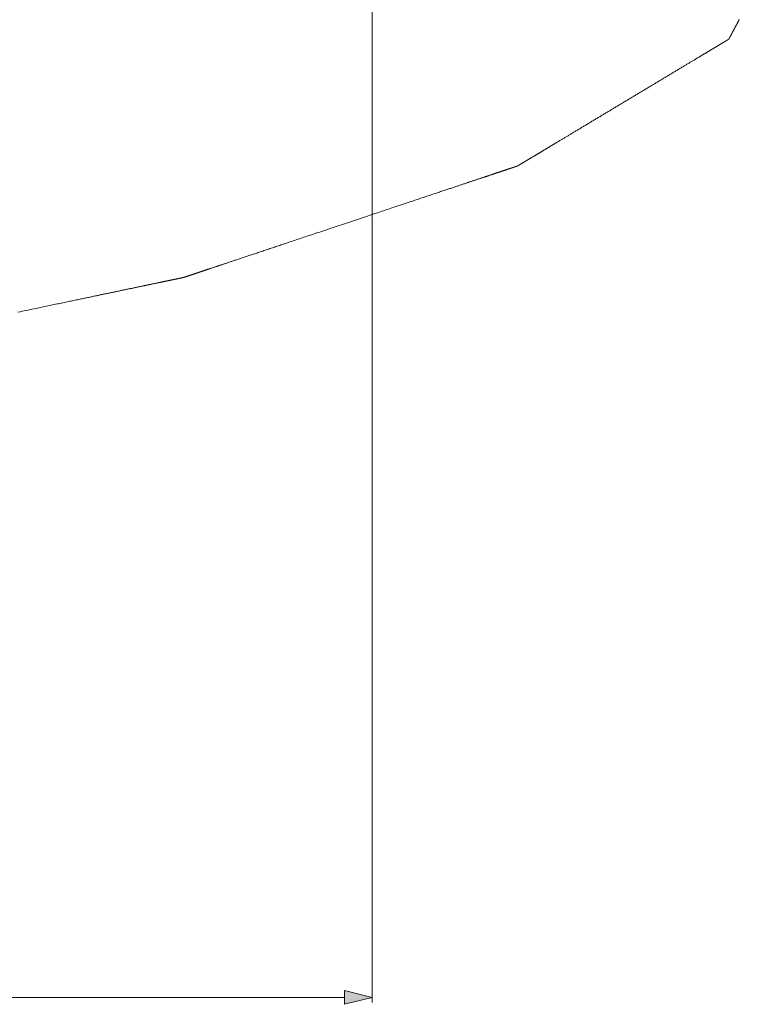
# Model space of a CAD drawing. Header units: inches. Extents: x 0 to 841, y 0 to 594.
# Tile 67 of 129: x 494 to 520, y 200 to 235. Entities that reach past the tile are written whole.
import ezdxf

# ---------------------------------------------------------------- set-up
doc = ezdxf.new("R2010")
doc.units = ezdxf.units.IN
doc.header["$LTSCALE"] = 46.255
doc.header["$MEASUREMENT"] = 0
doc.layers.get('0').update_dxf_attribs({"lineweight": 0})
doc.styles.get("Standard").update_dxf_attribs({"font": 'trium.ttf.shx'})
doc.dimstyles.new('DIMSTYLE_1', dxfattribs={"dimtxt": 2.2, "dimasz": 1, "dimexe": 0.18, "dimexo": 0.0625, "dimgap": 0.09, "dimtad": 1, "dimzin": 0, "dimdsep": 46, "dimtxsty": 'Standard', "dimblk": '_ARROW_FILLED', "dimcen": 0.09, "dimadec": 0, "dimazin": 0, "dimtp": 0.01, "dimtfac": 1, "dimtdec": 4, "dimtix": 1, "dimtmove": 0, "dimatfit": 3, "dimfxl": 1, "dimtolj": 1, "dimtzin": 0, "dimarcsym": 0})

# ---------------------------------------------------------------- blocks, each defined once
blk = doc.blocks.new('_ARROW_FILLED')
at = {"linetype": 'ByBlock'}
blk.add_hatch(color=0, dxfattribs=at).paths.add_polyline_path([(0, 0), (-1, 0.25), (-1, -0.25)], flags=0)
at = {"color": 0, "linetype": 'ByBlock'}
blk.add_lwpolyline([(0, 0), (-1, 0.25), (-1, -0.25), (-1, -0.25)], close=True, dxfattribs=at)

msp = doc.modelspace()

# ---------------------------------------------------------------- linework, layer by layer
at = {"color": 2, "linetype": 'Continuous'}
msp.add_lwpolyline([(494.1795, 224.4587), (494.2562, 224.4748), (494.3315, 224.4906), (494.4055, 224.5061), (494.4782, 224.5213), (494.5496, 224.5363), (494.6196, 224.551), (494.6883, 224.5654), (494.7558, 224.5795), (494.822, 224.5934), (494.887, 224.6071), (494.9509, 224.6205), (495.0137, 224.6336), (495.0754, 224.6466), (495.1361, 224.6593), (495.1959, 224.6718), (495.2547, 224.6842), (495.3126, 224.6963), (495.3697, 224.7083), (495.426, 224.7201), (495.4816, 224.7318), (495.5364, 224.7433), (495.5906, 224.7546), (495.6441, 224.7659), (495.697, 224.777), (495.7492, 224.7879), (495.8007, 224.7987), (495.8516, 224.8094), (495.9018, 224.8199), (495.9514, 224.8303), (496.0003, 224.8406), (496.0485, 224.8507), (496.0961, 224.8607), (496.143, 224.8705), (496.1892, 224.8802), (496.2348, 224.8898), (496.2798, 224.8992), (496.324, 224.9085), (496.3677, 224.9176), (496.4106, 224.9266), (496.4529, 224.9355), (496.4945, 224.9442), (496.5355, 224.9528), (496.5758, 224.9613), (496.6154, 224.9696), (496.6544, 224.9778), (496.6927, 224.9858), (496.7304, 224.9937), (496.7674, 225.0015), (496.8038, 225.0091), (496.8394, 225.0166), (496.8745, 225.0239), (496.9088, 225.0311), (496.9426, 225.0382), (496.9758, 225.0452), (497.0084, 225.052), (497.0406, 225.0588), (497.0723, 225.0654), (497.1036, 225.072), (497.1346, 225.0785), (497.1653, 225.0849), (497.1957, 225.0913), (497.2258, 225.0976), (497.2559, 225.1039), (497.2857, 225.1102), (497.3155, 225.1164), (497.3453, 225.1227), (497.375, 225.1289), (497.4047, 225.1351), (497.4345, 225.1414), (497.4642, 225.1476), (497.4939, 225.1539), (497.5237, 225.1601), (497.5534, 225.1663), (497.5831, 225.1726), (497.6129, 225.1788), (497.6426, 225.185), (497.6723, 225.1913), (497.7021, 225.1975), (497.7318, 225.2037), (497.7615, 225.21), (497.7913, 225.2162), (497.821, 225.2225), (497.8507, 225.2287), (497.8804, 225.2349), (497.91, 225.2411), (497.9395, 225.2473), (497.9689, 225.2535), (497.9981, 225.2596), (498.0273, 225.2657), (498.0562, 225.2718), (498.0849, 225.2778), (498.1135, 225.2838), (498.1417, 225.2897), (498.1697, 225.2956), (498.1975, 225.3014), (498.2249, 225.3072), (498.252, 225.3129), (498.2787, 225.3185), (498.3052, 225.324), (498.3313, 225.3295), (498.357, 225.3349), (498.3825, 225.3402), (498.4076, 225.3455), (498.4324, 225.3507), (498.4568, 225.3558), (498.4809, 225.3609), (498.5047, 225.3659), (498.5282, 225.3708), (498.5513, 225.3756), (498.5741, 225.3804), (498.5966, 225.3851), (498.6187, 225.3898), (498.6405, 225.3943), (498.662, 225.3989), (498.6831, 225.4033), (498.7039, 225.4077), (498.7244, 225.4119), (498.7446, 225.4162), (498.7644, 225.4203), (498.7839, 225.4244), (498.8031, 225.4284), (498.8219, 225.4324), (498.8404, 225.4363), (498.8586, 225.4401), (498.8764, 225.4438), (498.8939, 225.4475), (498.9111, 225.4511), (498.928, 225.4546), (498.9446, 225.4581), (498.9609, 225.4615), (498.977, 225.4649), (498.9928, 225.4682), (499.0085, 225.4715), (499.024, 225.4748), (499.0393, 225.478), (499.0545, 225.4812), (499.0696, 225.4843), (499.0846, 225.4875), (499.0995, 225.4906), (499.1144, 225.4938), (499.1293, 225.4969), (499.1442, 225.5), (499.159, 225.5031), (499.1739, 225.5062), (499.1887, 225.5093), (499.2034, 225.5124), (499.2181, 225.5155), (499.2327, 225.5186), (499.2473, 225.5216), (499.2618, 225.5247), (499.2761, 225.5277), (499.2904, 225.5307), (499.3045, 225.5336), (499.3185, 225.5366), (499.3324, 225.5395), (499.3461, 225.5423), (499.3597, 225.5452), (499.373, 225.548), (499.3863, 225.5508), (499.3993, 225.5535), (499.4122, 225.5562), (499.4249, 225.5589), (499.4375, 225.5615), (499.4499, 225.5641), (499.4621, 225.5667), (499.4741, 225.5692), (499.486, 225.5717), (499.4978, 225.5742), (499.5093, 225.5766), (499.5207, 225.579), (499.532, 225.5813), (499.543, 225.5836), (499.5539, 225.5859), (499.5647, 225.5882), (499.5752, 225.5904), (499.5856, 225.5926), (499.5959, 225.5947), (499.606, 225.5968), (499.6159, 225.5989), (499.6256, 225.601), (499.6352, 225.603), (499.6446, 225.605), (499.6539, 225.6069), (499.663, 225.6088), (499.6719, 225.6107), (499.6806, 225.6125), (499.6892, 225.6143), (499.6977, 225.6161), (499.7059, 225.6178), (499.7141, 225.6195), (499.722, 225.6212), (499.7299, 225.6228), (499.7376, 225.6245), (499.7452, 225.6261), (499.7527, 225.6276), (499.76, 225.6292), (499.7673, 225.6307), (499.7744, 225.6322), (499.7814, 225.6337), (499.7884, 225.6351), (499.7952, 225.6365), (499.802, 225.638), (499.8087, 225.6394), (499.8153, 225.6408), (499.8218, 225.6421), (499.8283, 225.6435), (499.8346, 225.6448), (499.8409, 225.6461), (499.8471, 225.6474), (499.8532, 225.6487), (499.8592, 225.65), (499.8652, 225.6512), (499.8711, 225.6524), (499.8768, 225.6537), (499.8825, 225.6549), (499.8882, 225.656), (499.8937, 225.6572), (499.8991, 225.6583), (499.9045, 225.6595), (499.9098, 225.6606), (499.9149, 225.6617), (499.92, 225.6627), (499.925, 225.6638), (499.9299, 225.6648), (499.9346, 225.6658), (499.9393, 225.6668), (499.9439, 225.6677), (499.9483, 225.6687), (499.9526, 225.6696), (499.9568, 225.6704), (499.9609, 225.6713), (499.9649, 225.6721), (499.9687, 225.6729), (499.9725, 225.6737), (499.9761, 225.6745), (499.9796, 225.6752), (499.9831, 225.6759), (499.9864, 225.6766), (499.9897, 225.6773), (499.9928, 225.678), (499.9959, 225.6786), (499.999, 225.6793), (500.0019, 225.6799), (500.0048, 225.6805), (500.0077, 225.6811), (500.0105, 225.6817), (500.0133, 225.6823), (500.016, 225.6828), (500.0187, 225.6834), (500.0213, 225.684), (500.0239, 225.6845), (500.0265, 225.685), (500.029, 225.6856), (500.0315, 225.6861), (500.0339, 225.6866), (500.0363, 225.6871), (500.0387, 225.6876), (500.041, 225.6881), (500.0432, 225.6886), (500.0455, 225.689), (500.0477, 225.6895), (500.0498, 225.6899), (500.0519, 225.6904), (500.054, 225.6908), (500.056, 225.6912), (500.058, 225.6917), (500.06, 225.6921), (500.062, 225.6925), (500.0639, 225.6929), (500.0658, 225.6933), (500.0677, 225.6937), (500.0696, 225.6941), (500.0715, 225.6945), (500.0734, 225.6949), (500.0752, 225.6953), (500.0771, 225.6957), (500.0789, 225.6961), (500.0808, 225.6964), (500.0827, 225.6968), (500.0845, 225.6972), (500.0863, 225.6976), (500.0882, 225.698), (500.09, 225.6984), (500.0918, 225.6987), (500.0936, 225.6991), (500.0953, 225.6995), (500.0971, 225.6999), (500.0988, 225.7002), (500.1005, 225.7006), (500.1022, 225.7009), (500.1038, 225.7013), (500.1054, 225.7016), (500.107, 225.7019), (500.1085, 225.7023), (500.1101, 225.7026), (500.1115, 225.7029), (500.113, 225.7032), (500.1144, 225.7035), (500.1158, 225.7038), (500.1172, 225.7041), (500.1185, 225.7043), (500.1198, 225.7046), (500.1211, 225.7049), (500.1223, 225.7051), (500.1235, 225.7054), (500.1247, 225.7056), (500.1259, 225.7059), (500.127, 225.7061), (500.1281, 225.7063), (500.1291, 225.7066), (500.1301, 225.7068), (500.1311, 225.707), (500.1321, 225.7072), (500.133, 225.7074), (500.134, 225.7076), (500.1348, 225.7078), (500.1357, 225.708), (500.1365, 225.7081), (500.1373, 225.7083), (500.1381, 225.7085), (500.1389, 225.7086), (500.1396, 225.7088), (500.1403, 225.7089), (500.141, 225.709), (500.1417, 225.7092), (500.1423, 225.7093), (500.143, 225.7094), (500.1436, 225.7096), (500.1442, 225.7097), (500.1448, 225.7098), (500.1454, 225.71), (500.146, 225.7101), (500.1466, 225.7102), (500.1472, 225.7104), (500.1477, 225.7105), (500.1483, 225.7107), (500.1489, 225.7108), (500.1495, 225.711), (500.1501, 225.7112), (500.1507, 225.7114), (500.1513, 225.7116), (500.1519, 225.7117), (500.1525, 225.7119), (500.1532, 225.7122), (500.1538, 225.7124), (500.1544, 225.7126), (500.155, 225.7128), (500.1557, 225.713), (500.1563, 225.7132), (500.157, 225.7134), (500.1576, 225.7137), (500.1583, 225.7139), (500.159, 225.7141), (500.1596, 225.7143), (500.1603, 225.7146), (500.161, 225.7148), (500.1618, 225.715), (500.1625, 225.7153), (500.1633, 225.7156), (500.1641, 225.7158), (500.1649, 225.7161), (500.1657, 225.7164), (500.1666, 225.7167), (500.1676, 225.717), (500.1685, 225.7173), (500.1695, 225.7176), (500.1706, 225.718), (500.1717, 225.7184), (500.1729, 225.7187), (500.174, 225.7191), (500.1753, 225.7196), (500.1766, 225.72), (500.1779, 225.7204), (500.1793, 225.7209), (500.1807, 225.7214), (500.1821, 225.7218), (500.1836, 225.7224), (500.1852, 225.7229), (500.1868, 225.7234), (500.1884, 225.724), (500.1901, 225.7245), (500.1919, 225.7251), (500.1937, 225.7257), (500.1955, 225.7263), (500.1974, 225.7269), (500.1993, 225.7276), (500.2012, 225.7282), (500.2032, 225.7289), (500.2053, 225.7296), (500.2074, 225.7303), (500.2096, 225.731), (500.2117, 225.7317), (500.214, 225.7325), (500.2163, 225.7332), (500.2186, 225.734), (500.221, 225.7348), (500.2234, 225.7356), (500.2259, 225.7365), (500.2284, 225.7373), (500.231, 225.7381), (500.2336, 225.739), (500.2362, 225.7399), (500.2389, 225.7408), (500.2417, 225.7417), (500.2445, 225.7427), (500.2474, 225.7437), (500.2504, 225.7446), (500.2533, 225.7456), (500.2564, 225.7467), (500.2595, 225.7477), (500.2627, 225.7487), (500.2659, 225.7498), (500.2692, 225.7509), (500.2725, 225.752), (500.276, 225.7532), (500.2794, 225.7543), (500.283, 225.7555), (500.2866, 225.7567), (500.2902, 225.7579), (500.2939, 225.7592), (500.2977, 225.7604), (500.3015, 225.7617), (500.3054, 225.763), (500.3094, 225.7644), (500.3134, 225.7657), (500.3175, 225.7671), (500.3217, 225.7684), (500.3259, 225.7699), (500.3301, 225.7713), (500.3344, 225.7727), (500.3388, 225.7742), (500.3433, 225.7757), (500.3478, 225.7772), (500.3524, 225.7787), (500.357, 225.7803), (500.3617, 225.7818), (500.3664, 225.7834), (500.3712, 225.785), (500.3761, 225.7866), (500.3811, 225.7883), (500.386, 225.79), (500.3911, 225.7916), (500.3962, 225.7934), (500.4014, 225.7951), (500.4067, 225.7969), (500.412, 225.7986), (500.4174, 225.8004), (500.423, 225.8023), (500.4286, 225.8042), (500.4342, 225.8061), (500.44, 225.808), (500.4459, 225.81), (500.4519, 225.812), (500.458, 225.814), (500.4642, 225.8161), (500.4706, 225.8182), (500.477, 225.8204), (500.4836, 225.8226), (500.4903, 225.8248), (500.4971, 225.8271), (500.5041, 225.8294), (500.5112, 225.8318), (500.5183, 225.8342), (500.5257, 225.8366), (500.5331, 225.8391), (500.5406, 225.8416), (500.5483, 225.8442), (500.5561, 225.8468), (500.564, 225.8494), (500.5721, 225.8521), (500.5802, 225.8548), (500.5885, 225.8576), (500.5969, 225.8604), (500.6055, 225.8633), (500.6141, 225.8661), (500.6229, 225.8691), (500.6318, 225.872), (500.6408, 225.8751), (500.6499, 225.8781), (500.6592, 225.8812), (500.6686, 225.8843), (500.6781, 225.8875), (500.6877, 225.8907), (500.6975, 225.894), (500.7073, 225.8973), (500.7173, 225.9006), (500.7274, 225.904), (500.7377, 225.9074), (500.7481, 225.9109), (500.7586, 225.9144), (500.7693, 225.918), (500.7801, 225.9216), (500.7911, 225.9253), (500.8023, 225.929), (500.8137, 225.9328), (500.8253, 225.9367), (500.8371, 225.9406), (500.8491, 225.9446), (500.8613, 225.9487), (500.8737, 225.9529), (500.8864, 225.9571), (500.8993, 225.9614), (500.9125, 225.9658), (500.9259, 225.9703), (500.9395, 225.9748), (500.9534, 225.9795), (500.9675, 225.9842), (500.9819, 225.989), (500.9965, 225.9939), (501.0114, 225.9989), (501.0265, 226.0039), (501.0419, 226.009), (501.0575, 226.0142), (501.0733, 226.0195), (501.0894, 226.0249), (501.1057, 226.0304), (501.1223, 226.0359), (501.1391, 226.0415), (501.1562, 226.0472), (501.1735, 226.053), (501.191, 226.0589), (501.2088, 226.0648), (501.2268, 226.0708), (501.2451, 226.0769), (501.2636, 226.0831), (501.2824, 226.0894), (501.3014, 226.0957), (501.3207, 226.1022), (501.3402, 226.1087), (501.3599, 226.1153), (501.3799, 226.1219), (501.4001, 226.1287), (501.4206, 226.1355), (501.4414, 226.1425), (501.4624, 226.1495), (501.4838, 226.1567), (501.5055, 226.1639), (501.5275, 226.1713), (501.5499, 226.1787), (501.5727, 226.1863), (501.5958, 226.1941), (501.6194, 226.2019), (501.6434, 226.21), (501.6678, 226.2181), (501.6927, 226.2264), (501.718, 226.2349), (501.7438, 226.2435), (501.7702, 226.2523), (501.797, 226.2613), (501.8243, 226.2704), (501.8521, 226.2797), (501.8803, 226.2891), (501.9091, 226.2987), (501.9383, 226.3085), (501.9681, 226.3184), (501.9983, 226.3285), (502.029, 226.3388), (502.0602, 226.3492), (502.0919, 226.3598), (502.124, 226.3705), (502.1567, 226.3814), (502.1898, 226.3925), (502.2234, 226.4037), (502.2576, 226.4151), (502.2922, 226.4267), (502.3273, 226.4384), (502.3628, 226.4503), (502.3989, 226.4623), (502.4355, 226.4745), (502.4725, 226.4869), (502.51, 226.4995), (502.5481, 226.5122), (502.5866, 226.525), (502.6256, 226.538), (502.665, 226.5512), (502.705, 226.5646), (502.7454, 226.5781), (502.7864, 226.5918), (502.8277, 226.6056), (502.8694, 226.6195), (502.9115, 226.6336), (502.9539, 226.6477), (502.9966, 226.662), (503.0395, 226.6763), (503.0827, 226.6907), (503.1261, 226.7052), (503.1696, 226.7198), (503.2133, 226.7344), (503.257, 226.749), (503.3008, 226.7636), (503.3447, 226.7783), (503.3886, 226.7929), (503.4325, 226.8076), (503.4766, 226.8223), (503.5209, 226.8371), (503.5654, 226.852), (503.6102, 226.867), (503.6555, 226.8821), (503.7012, 226.8973), (503.7474, 226.9128), (503.7942, 226.9284), (503.8417, 226.9443), (503.8898, 226.9604), (503.9388, 226.9767), (503.9886, 226.9933), (504.0393, 227.0103), (504.0909, 227.0275), (504.1436, 227.0451), (504.1972, 227.063), (504.2518, 227.0813), (504.3073, 227.0998), (504.3639, 227.1187), (504.4214, 227.1379), (504.4799, 227.1575), (504.5393, 227.1773), (504.5998, 227.1975), (504.6612, 227.218), (504.7236, 227.2389), (504.7869, 227.26), (504.8513, 227.2815), (504.9166, 227.3033), (504.9828, 227.3255), (505.05, 227.3479), (505.1181, 227.3706), (505.1869, 227.3936), (505.2564, 227.4169), (505.3266, 227.4403), (505.3973, 227.4639), (505.4686, 227.4877), (505.5403, 227.5117), (505.6125, 227.5358), (505.6849, 227.56), (505.7576, 227.5843), (505.8305, 227.6086), (505.9036, 227.633), (505.9767, 227.6575), (506.0498, 227.6819), (506.1228, 227.7063), (506.1957, 227.7306), (506.2684, 227.7549), (506.3409, 227.7791), (506.413, 227.8032), (506.4847, 227.8272), (506.556, 227.851), (506.6268, 227.8746), (506.6969, 227.8981), (506.7665, 227.9213), (506.8353, 227.9443), (506.9033, 227.967), (506.9705, 227.9894), (507.0368, 228.0116), (507.1021, 228.0334), (507.1664, 228.0549), (507.2298, 228.076), (507.2922, 228.0969), (507.3536, 228.1174), (507.414, 228.1376), (507.4735, 228.1574), (507.532, 228.177), (507.5895, 228.1962), (507.646, 228.2151), (507.7016, 228.2336), (507.7562, 228.2519), (507.8098, 228.2698), (507.8624, 228.2874), (507.9141, 228.3046), (507.9648, 228.3216), (508.0146, 228.3382), (508.0635, 228.3545), (508.1117, 228.3706), (508.1591, 228.3865), (508.2059, 228.4021), (508.2521, 228.4176), (508.2978, 228.4328), (508.3431, 228.4479), (508.3879, 228.4629), (508.4325, 228.4778), (508.4767, 228.4926), (508.5208, 228.5073), (508.5647, 228.522), (508.6086, 228.5366), (508.6525, 228.5513), (508.6963, 228.5659), (508.7401, 228.5805), (508.7837, 228.5951), (508.8273, 228.6097), (508.8706, 228.6242), (508.9138, 228.6386), (508.9568, 228.6529), (508.9995, 228.6672), (509.0419, 228.6814), (509.0839, 228.6954), (509.1256, 228.7093), (509.167, 228.7231), (509.2079, 228.7368), (509.2483, 228.7503), (509.2883, 228.7637), (509.3278, 228.7769), (509.3668, 228.7899), (509.4053, 228.8027), (509.4433, 228.8154), (509.4808, 228.828), (509.5179, 228.8404), (509.5544, 228.8526), (509.5905, 228.8646), (509.6261, 228.8765), (509.6612, 228.8882), (509.6958, 228.8998), (509.7299, 228.9112), (509.7635, 228.9224), (509.7966, 228.9335), (509.8293, 228.9444), (509.8615, 228.9551), (509.8932, 228.9657), (509.9243, 228.9761), (509.9551, 228.9864), (509.9853, 228.9965), (510.015, 229.0064), (510.0442, 229.0162), (510.073, 229.0258), (510.1013, 229.0352), (510.1291, 229.0445), (510.1563, 229.0536), (510.1832, 229.0626), (510.2095, 229.0714), (510.2353, 229.08), (510.2607, 229.0885), (510.2856, 229.0968), (510.31, 229.105), (510.3341, 229.113), (510.3578, 229.1209), (510.3812, 229.1288), (510.4043, 229.1365), (510.4272, 229.1441), (510.4498, 229.1517), (510.4722, 229.1592), (510.4945, 229.1666), (510.5166, 229.174), (510.5387, 229.1813), (510.5606, 229.1887), (510.5826, 229.196), (510.6045, 229.2033), (510.6264, 229.2107), (510.6483, 229.218), (510.6701, 229.2253), (510.6919, 229.2325), (510.7136, 229.2398), (510.7352, 229.247), (510.7567, 229.2542), (510.778, 229.2613), (510.7992, 229.2684), (510.8202, 229.2754), (510.8411, 229.2824), (510.8618, 229.2893), (510.8822, 229.2961), (510.9024, 229.3029), (510.9224, 229.3095), (510.9422, 229.3161), (510.9617, 229.3226), (510.9809, 229.3291), (510.9999, 229.3354), (511.0187, 229.3417), (511.0372, 229.3479), (511.0555, 229.354), (511.0735, 229.36), (511.0913, 229.366), (511.1088, 229.3718), (511.1261, 229.3776), (511.1432, 229.3833), (511.16, 229.3889), (511.1766, 229.3944), (511.1929, 229.3999), (511.209, 229.4053), (511.2248, 229.4106), (511.2404, 229.4158), (511.2558, 229.4209), (511.2709, 229.4259), (511.2858, 229.4309), (511.3004, 229.4358), (511.3148, 229.4406), (511.3289, 229.4453), (511.3428, 229.45), (511.3564, 229.4545), (511.3698, 229.459), (511.383, 229.4634), (511.3959, 229.4677), (511.4086, 229.4719), (511.421, 229.4761), (511.4333, 229.4802), (511.4453, 229.4842), (511.4572, 229.4882), (511.4689, 229.4921), (511.4804, 229.4959), (511.4919, 229.4998), (511.5032, 229.5035), (511.5144, 229.5073), (511.5255, 229.511), (511.5366, 229.5147), (511.5476, 229.5184), (511.5586, 229.522), (511.5696, 229.5257), (511.5805, 229.5294), (511.5915, 229.533), (511.6024, 229.5367), (511.6133, 229.5403), (511.6242, 229.544), (511.6351, 229.5476), (511.6459, 229.5512), (511.6566, 229.5548), (511.6673, 229.5583), (511.6779, 229.5619), (511.6884, 229.5654), (511.6988, 229.5689), (511.7092, 229.5723), (511.7194, 229.5758), (511.7295, 229.5791), (511.7395, 229.5825), (511.7493, 229.5858), (511.7591, 229.589), (511.7687, 229.5922), (511.7781, 229.5954), (511.7875, 229.5985), (511.7966, 229.6016), (511.8057, 229.6046), (511.8145, 229.6075), (511.8232, 229.6104), (511.8318, 229.6133), (511.8402, 229.6161), (511.8484, 229.6188), (511.8564, 229.6215), (511.8643, 229.6242), (511.872, 229.6267), (511.8795, 229.6292), (511.8868, 229.6317), (511.8939, 229.634), (511.9008, 229.6364), (511.9076, 229.6386), (511.9142, 229.6408), (511.9206, 229.643), (511.9268, 229.645), (511.9328, 229.6471), (511.9387, 229.649), (511.9443, 229.6509), (511.9498, 229.6527), (511.9551, 229.6545), (511.9602, 229.6562), (511.9652, 229.6579), (511.9699, 229.6595), (511.9745, 229.661), (511.979, 229.6625), (511.9833, 229.6639), (511.9874, 229.6653), (511.9914, 229.6666), (511.9953, 229.6679), (511.9991, 229.6692), (512.0027, 229.6704), (512.0063, 229.6716), (512.0097, 229.6727), (512.0131, 229.6739), (512.0164, 229.675), (512.0196, 229.6761), (512.0228, 229.6771), (512.0259, 229.6782), (512.029, 229.6792), (512.032, 229.6802), (512.035, 229.6812), (512.0379, 229.6821), (512.0408, 229.6831), (512.0436, 229.6841), (512.0465, 229.685), (512.0493, 229.6859), (512.052, 229.6869), (512.0548, 229.6878), (512.0576, 229.6887), (512.0603, 229.6896), (512.0631, 229.6906), (512.0658, 229.6915), (512.0685, 229.6924), (512.0713, 229.6933), (512.074, 229.6942), (512.0767, 229.6951), (512.0794, 229.696), (512.0821, 229.6969), (512.0848, 229.6978), (512.0875, 229.6987), (512.0901, 229.6996), (512.0928, 229.7005), (512.0954, 229.7013), (512.098, 229.7022), (512.1005, 229.7031), (512.103, 229.7039), (512.1055, 229.7047), (512.108, 229.7056), (512.1104, 229.7064), (512.1128, 229.7072), (512.1152, 229.708), (512.1175, 229.7088), (512.1198, 229.7095), (512.1221, 229.7103), (512.1243, 229.711), (512.1265, 229.7118), (512.1286, 229.7125), (512.1307, 229.7132), (512.1327, 229.7139), (512.1348, 229.7145), (512.1367, 229.7152), (512.1386, 229.7158), (512.1405, 229.7164), (512.1423, 229.7171), (512.1441, 229.7176), (512.1459, 229.7182), (512.1475, 229.7188), (512.1492, 229.7193), (512.1508, 229.7198), (512.1523, 229.7204), (512.1538, 229.7208), (512.1552, 229.7213), (512.1566, 229.7218), (512.1579, 229.7222), (512.1592, 229.7226), (512.1604, 229.7231), (512.1616, 229.7235), (512.1627, 229.7238), (512.1638, 229.7242), (512.1648, 229.7245), (512.1658, 229.7249), (512.1667, 229.7252), (512.1676, 229.7255), (512.1684, 229.7258), (512.1692, 229.7261), (512.17, 229.7263), (512.1707, 229.7266), (512.1715, 229.7268), (512.1721, 229.727), (512.1728, 229.7272), (512.1734, 229.7275), (512.174, 229.7276), (512.1746, 229.7278), (512.1751, 229.728), (512.1756, 229.7282), (512.1762, 229.7283), (512.1766, 229.7285), (512.1771, 229.7287), (512.1776, 229.7288), (512.178, 229.729), (512.1784, 229.7291), (512.1789, 229.7293), (512.1793, 229.7294), (512.1796, 229.7296), (512.18, 229.7297), (512.1804, 229.7299), (512.1808, 229.73), (512.1811, 229.7302), (512.1815, 229.7304), (512.1818, 229.7306), (512.1822, 229.7308), (512.1825, 229.731), (512.1828, 229.7312), (512.1831, 229.7313), (512.1835, 229.7315), (512.1838, 229.7317), (512.1841, 229.732), (512.1845, 229.7322), (512.1848, 229.7324), (512.1851, 229.7326), (512.1854, 229.7328), (512.1858, 229.733), (512.1861, 229.7332), (512.1865, 229.7334), (512.1868, 229.7336), (512.1872, 229.7338), (512.1876, 229.7341), (512.1879, 229.7343), (512.1883, 229.7345), (512.1887, 229.7347), (512.1891, 229.735), (512.1895, 229.7352), (512.19, 229.7355), (512.1904, 229.7357), (512.1908, 229.736), (512.1913, 229.7363), (512.1918, 229.7365), (512.1923, 229.7368), (512.1928, 229.7371), (512.1933, 229.7375), (512.1938, 229.7378), (512.1944, 229.7381), (512.1949, 229.7384), (512.1955, 229.7388), (512.1961, 229.7391), (512.1967, 229.7395), (512.1973, 229.7398), (512.1979, 229.7402), (512.1985, 229.7406), (512.1991, 229.741), (512.1998, 229.7414), (512.2004, 229.7418), (512.2011, 229.7422), (512.2018, 229.7426), (512.2025, 229.743), (512.2032, 229.7434), (512.2039, 229.7438), (512.2046, 229.7442), (512.2053, 229.7447), (512.206, 229.7451), (512.2068, 229.7456), (512.2075, 229.746), (512.2083, 229.7465), (512.209, 229.7469), (512.2098, 229.7474), (512.2106, 229.7479), (512.2114, 229.7483), (512.2122, 229.7488), (512.213, 229.7493), (512.2139, 229.7498), (512.2147, 229.7503), (512.2156, 229.7508), (512.2165, 229.7514), (512.2173, 229.7519), (512.2182, 229.7524), (512.2191, 229.753), (512.2201, 229.7535), (512.221, 229.7541), (512.222, 229.7547), (512.223, 229.7553), (512.224, 229.7559), (512.225, 229.7565), (512.226, 229.7571), (512.2271, 229.7578), (512.2282, 229.7584), (512.2293, 229.7591), (512.2305, 229.7598), (512.2317, 229.7605), (512.2329, 229.7612), (512.2342, 229.762), (512.2355, 229.7628), (512.2368, 229.7636), (512.2382, 229.7644), (512.2397, 229.7653), (512.2412, 229.7662), (512.2428, 229.7672), (512.2444, 229.7681), (512.246, 229.7691), (512.2478, 229.7702), (512.2496, 229.7713), (512.2514, 229.7724), (512.2533, 229.7735), (512.2553, 229.7747), (512.2573, 229.7759), (512.2594, 229.7772), (512.2615, 229.7784), (512.2637, 229.7798), (512.266, 229.7811), (512.2683, 229.7825), (512.2707, 229.7839), (512.2731, 229.7854), (512.2756, 229.7869), (512.2781, 229.7884), (512.2807, 229.79), (512.2833, 229.7915), (512.286, 229.7932), (512.2888, 229.7948), (512.2916, 229.7965), (512.2945, 229.7982), (512.2974, 229.8), (512.3003, 229.8017), (512.3033, 229.8035), (512.3063, 229.8053), (512.3094, 229.8072), (512.3125, 229.8091), (512.3157, 229.811), (512.3189, 229.8129), (512.3221, 229.8148), (512.3254, 229.8168), (512.3287, 229.8188), (512.332, 229.8208), (512.3353, 229.8228), (512.3387, 229.8248), (512.3421, 229.8268), (512.3455, 229.8289), (512.3489, 229.8309), (512.3524, 229.833), (512.3558, 229.8351), (512.3593, 229.8372), (512.3628, 229.8392), (512.3662, 229.8413), (512.3697, 229.8434), (512.3732, 229.8455), (512.3766, 229.8476), (512.3801, 229.8497), (512.3836, 229.8517), (512.387, 229.8538), (512.3905, 229.8559), (512.394, 229.858), (512.3974, 229.8601), (512.4009, 229.8621), (512.4043, 229.8642), (512.4078, 229.8663), (512.4113, 229.8684), (512.4147, 229.8705), (512.4182, 229.8725), (512.4217, 229.8746), (512.4252, 229.8767), (512.4286, 229.8788), (512.4321, 229.8809), (512.4356, 229.883), (512.4392, 229.8852), (512.4428, 229.8873), (512.4464, 229.8895), (512.45, 229.8917), (512.4537, 229.8939), (512.4575, 229.8961), (512.4613, 229.8984), (512.4651, 229.9007), (512.4691, 229.9031), (512.4731, 229.9055), (512.4772, 229.908), (512.4813, 229.9105), (512.4856, 229.913), (512.4899, 229.9156), (512.4943, 229.9182), (512.4987, 229.9209), (512.5033, 229.9236), (512.5079, 229.9264), (512.5126, 229.9292), (512.5174, 229.9321), (512.5222, 229.935), (512.5272, 229.938), (512.5322, 229.941), (512.5372, 229.944), (512.5424, 229.9471), (512.5476, 229.9503), (512.553, 229.9535), (512.5583, 229.9567), (512.5638, 229.96), (512.5694, 229.9633), (512.575, 229.9667), (512.5807, 229.9701), (512.5865, 229.9736), (512.5923, 229.9771), (512.5982, 229.9807), (512.6043, 229.9843), (512.6103, 229.9879), (512.6165, 229.9916), (512.6227, 229.9954), (512.6291, 229.9992), (512.6354, 230.003), (512.6419, 230.0069), (512.6485, 230.0109), (512.6551, 230.0149), (512.6619, 230.0189), (512.6688, 230.023), (512.6757, 230.0272), (512.6828, 230.0315), (512.69, 230.0358), (512.6973, 230.0402), (512.7047, 230.0446), (512.7123, 230.0492), (512.72, 230.0538), (512.7279, 230.0586), (512.7359, 230.0634), (512.7441, 230.0683), (512.7524, 230.0733), (512.7609, 230.0784), (512.7695, 230.0835), (512.7783, 230.0888), (512.7872, 230.0942), (512.7963, 230.0996), (512.8055, 230.1052), (512.8149, 230.1108), (512.8245, 230.1166), (512.8342, 230.1224), (512.8441, 230.1283), (512.8541, 230.1343), (512.8642, 230.1404), (512.8746, 230.1466), (512.885, 230.1529), (512.8957, 230.1593), (512.9064, 230.1658), (512.9174, 230.1724), (512.9285, 230.179), (512.9397, 230.1858), (512.9511, 230.1926), (512.9627, 230.1996), (512.9744, 230.2066), (512.9862, 230.2137), (512.9983, 230.2209), (513.0104, 230.2282), (513.0227, 230.2356), (513.0352, 230.2431), (513.0479, 230.2507), (513.0606, 230.2584), (513.0736, 230.2662), (513.0866, 230.274), (513.0998, 230.2819), (513.1131, 230.2899), (513.1265, 230.298), (513.14, 230.3061), (513.1536, 230.3142), (513.1672, 230.3224), (513.1809, 230.3306), (513.1947, 230.3389), (513.2085, 230.3472), (513.2223, 230.3555), (513.2362, 230.3638), (513.25, 230.3722), (513.2639, 230.3805), (513.2778, 230.3888), (513.2917, 230.3972), (513.3057, 230.4056), (513.3198, 230.414), (513.334, 230.4226), (513.3482, 230.4311), (513.3627, 230.4398), (513.3773, 230.4486), (513.3921, 230.4575), (513.4071, 230.4665), (513.4223, 230.4756), (513.4378, 230.4849), (513.4535, 230.4944), (513.4695, 230.504), (513.4859, 230.5138), (513.5025, 230.5238), (513.5194, 230.534), (513.5367, 230.5443), (513.5543, 230.5549), (513.5721, 230.5656), (513.5903, 230.5765), (513.6088, 230.5876), (513.6276, 230.5989), (513.6467, 230.6104), (513.6661, 230.6221), (513.6858, 230.6339), (513.7058, 230.6459), (513.7262, 230.6581), (513.7468, 230.6705), (513.7678, 230.6831), (513.789, 230.6959), (513.8106, 230.7088), (513.8325, 230.722), (513.8546, 230.7353), (513.8771, 230.7488), (513.8999, 230.7625), (513.923, 230.7764), (513.9464, 230.7904), (513.9702, 230.8047), (513.9942, 230.8191), (514.0185, 230.8337), (514.0432, 230.8485), (514.0681, 230.8635), (514.0934, 230.8787), (514.119, 230.8941), (514.1448, 230.9096), (514.1709, 230.9253), (514.1973, 230.9411), (514.2239, 230.9571), (514.2507, 230.9732), (514.2777, 230.9894), (514.3048, 231.0057), (514.3321, 231.0221), (514.3595, 231.0386), (514.3871, 231.0551), (514.4147, 231.0717), (514.4423, 231.0883), (514.47, 231.1049), (514.4978, 231.1216), (514.5255, 231.1382), (514.5532, 231.1549), (514.5809, 231.1715), (514.6087, 231.1882), (514.6364, 231.2048), (514.6641, 231.2215), (514.6918, 231.2381), (514.7196, 231.2548), (514.7473, 231.2714), (514.775, 231.2881), (514.8028, 231.3048), (514.8305, 231.3214), (514.8582, 231.3381), (514.8859, 231.3547), (514.9137, 231.3714), (514.9414, 231.388), (514.9691, 231.4047), (514.9968, 231.4213), (515.0246, 231.438), (515.0523, 231.4546), (515.08, 231.4713), (515.1078, 231.4879), (515.1355, 231.5046), (515.1632, 231.5213), (515.1909, 231.5379), (515.2187, 231.5546), (515.2464, 231.5712), (515.2741, 231.5879), (515.3018, 231.6045), (515.3296, 231.6212), (515.3573, 231.6378), (515.385, 231.6545), (515.4128, 231.6711), (515.4405, 231.6878), (515.4682, 231.7044), (515.4959, 231.7211), (515.5237, 231.7377), (515.5514, 231.7544), (515.5791, 231.7711), (515.6068, 231.7877), (515.6346, 231.8044), (515.6623, 231.821), (515.69, 231.8377), (515.7178, 231.8543), (515.7455, 231.871), (515.7732, 231.8876), (515.8009, 231.9043), (515.8287, 231.9209), (515.8564, 231.9376), (515.8841, 231.9542), (515.9118, 231.9709), (515.9396, 231.9875), (515.9673, 232.0042), (515.995, 232.0209), (516.0228, 232.0375), (516.0505, 232.0542), (516.0782, 232.0708), (516.1059, 232.0875), (516.1337, 232.1041), (516.1614, 232.1208), (516.1891, 232.1374), (516.2168, 232.1541), (516.2446, 232.1707), (516.2723, 232.1874), (516.3, 232.204), (516.3278, 232.2207), (516.3555, 232.2374), (516.3832, 232.254), (516.4109, 232.2707), (516.4387, 232.2873), (516.4664, 232.304), (516.4941, 232.3206), (516.5218, 232.3373), (516.5496, 232.3539), (516.5773, 232.3706), (516.605, 232.3872), (516.6328, 232.4039), (516.6605, 232.4205), (516.6882, 232.4372), (516.7159, 232.4538), (516.7437, 232.4705), (516.7714, 232.4872), (516.7991, 232.5038), (516.8268, 232.5205), (516.8546, 232.5371), (516.8823, 232.5538), (516.91, 232.5704), (516.9378, 232.5871), (516.9655, 232.6037), (516.9932, 232.6204), (517.0209, 232.637), (517.0487, 232.6537), (517.0764, 232.6703), (517.1041, 232.687), (517.1318, 232.7037), (517.1596, 232.7203), (517.1873, 232.737), (517.215, 232.7536), (517.2428, 232.7703), (517.2705, 232.7869), (517.2982, 232.8036), (517.3259, 232.8202), (517.3537, 232.8369), (517.3814, 232.8535), (517.4091, 232.8702), (517.4368, 232.8868), (517.4646, 232.9035), (517.4923, 232.9201), (517.52, 232.9368), (517.5478, 232.9535), (517.5755, 232.9701), (517.6032, 232.9868), (517.6309, 233.0034), (517.6587, 233.0201), (517.6864, 233.0367), (517.7141, 233.0534), (517.7418, 233.07), (517.7696, 233.0867), (517.7973, 233.1033), (517.825, 233.12), (517.8527, 233.1366), (517.8805, 233.1533), (517.9081, 233.1699), (517.9357, 233.1865), (517.9632, 233.203), (517.9906, 233.2195), (518.0179, 233.2359), (518.0451, 233.2522), (518.0721, 233.2684), (518.0989, 233.2845), (518.1255, 233.3004), (518.1518, 233.3163), (518.178, 233.332), (518.2038, 233.3475), (518.2294, 233.3629), (518.2546, 233.378), (518.2796, 233.393), (518.3042, 233.4078), (518.3286, 233.4224), (518.3526, 233.4369), (518.3763, 233.4511), (518.3997, 233.4652), (518.4229, 233.4791), (518.4457, 233.4928), (518.4681, 233.5063), (518.4903, 233.5196), (518.5122, 233.5327), (518.5338, 233.5457), (518.555, 233.5584), (518.576, 233.571), (518.5966, 233.5834), (518.6169, 233.5956), (518.6369, 233.6076), (518.6566, 233.6194), (518.6759, 233.631), (518.6948, 233.6424), (518.7134, 233.6536), (518.7316, 233.6645), (518.7494, 233.6752), (518.7668, 233.6856), (518.7838, 233.6959), (518.8004, 233.7058), (518.8165, 233.7155), (518.8322, 233.7249), (518.8475, 233.7341), (518.8623, 233.743), (518.8766, 233.7516), (518.8905, 233.76), (518.9041, 233.7681), (518.9172, 233.776), (518.93, 233.7837), (518.9425, 233.7911), (518.9546, 233.7984), (518.9664, 233.8055), (518.978, 233.8125), (518.9893, 233.8193), (519.0003, 233.8259), (519.0112, 233.8324), (519.0218, 233.8388), (519.0323, 233.8451), (519.0426, 233.8513), (519.0528, 233.8574), (519.0628, 233.8634), (519.0727, 233.8694), (519.0824, 233.8752), (519.0919, 233.8809), (519.1013, 233.8866), (519.1106, 233.8921), (519.1197, 233.8976), (519.1286, 233.9029), (519.1374, 233.9082), (519.146, 233.9134), (519.1545, 233.9185), (519.1628, 233.9235), (519.171, 233.9284), (519.179, 233.9332), (519.1868, 233.9379), (519.1946, 233.9426), (519.2022, 233.9471), (519.2097, 233.9516), (519.2171, 233.9561), (519.2244, 233.9605), (519.2316, 233.9648), (519.2387, 233.9691), (519.2458, 233.9734), (519.2529, 233.9776), (519.2599, 233.9818), (519.2668, 233.986), (519.2738, 233.9901), (519.2807, 233.9943), (519.2876, 233.9985), (519.2946, 234.0026), (519.3015, 234.0068), (519.3084, 234.011), (519.3154, 234.0151), (519.3223, 234.0193), (519.3292, 234.0234), (519.3362, 234.0276), (519.3431, 234.0318), (519.35, 234.0359), (519.357, 234.0401), (519.3639, 234.0443), (519.3708, 234.0484), (519.3778, 234.0526), (519.3847, 234.0568), (519.3916, 234.0609), (519.3985, 234.0651), (519.4055, 234.0692), (519.4124, 234.0734), (519.4192, 234.0775), (519.4261, 234.0816), (519.4329, 234.0857), (519.4397, 234.0898), (519.4464, 234.0938), (519.4531, 234.0979), (519.4598, 234.1019), (519.4664, 234.1058), (519.4729, 234.1097), (519.4794, 234.1136), (519.4858, 234.1175), (519.4921, 234.1213), (519.4983, 234.125), (519.5045, 234.1287), (519.5106, 234.1324), (519.5166, 234.136), (519.5225, 234.1395), (519.5284, 234.1431), (519.5341, 234.1465), (519.5398, 234.1499), (519.5455, 234.1533), (519.551, 234.1567), (519.5565, 234.1599), (519.5619, 234.1632), (519.5672, 234.1664), (519.5724, 234.1695), (519.5776, 234.1726), (519.5827, 234.1757), (519.5877, 234.1787), (519.5926, 234.1816), (519.5974, 234.1845), (519.6021, 234.1874), (519.6068, 234.1901), (519.6113, 234.1929), (519.6158, 234.1956), (519.6201, 234.1982), (519.6244, 234.2007), (519.6285, 234.2032), (519.6326, 234.2056), (519.6365, 234.208), (519.6403, 234.2103), (519.644, 234.2125), (519.6476, 234.2147), (519.6511, 234.2167), (519.6544, 234.2188), (519.6577, 234.2208), (519.6609, 234.2227), (519.664, 234.2245), (519.6671, 234.2264), (519.67, 234.2281), (519.6729, 234.2299), (519.6757, 234.2316), (519.6785, 234.2332), (519.6812, 234.2349), (519.6839, 234.2365), (519.6865, 234.238), (519.6891, 234.2396), (519.6916, 234.2411), (519.6941, 234.2426), (519.6966, 234.2441), (519.699, 234.2455), (519.7014, 234.247), (519.7037, 234.2484), (519.706, 234.2497), (519.7082, 234.2511), (519.7104, 234.2524), (519.7125, 234.2536), (519.7146, 234.2549), (519.7166, 234.2561), (519.7185, 234.2573), (519.7204, 234.2584), (519.7223, 234.2595), (519.7241, 234.2606), (519.7258, 234.2617), (519.7275, 234.2627), (519.7292, 234.2637), (519.7308, 234.2646), (519.7323, 234.2655), (519.7338, 234.2665), (519.7353, 234.2673), (519.7368, 234.2682), (519.7382, 234.2691), (519.7395, 234.2699), (519.7409, 234.2707), (519.7422, 234.2715), (519.7435, 234.2723), (519.7448, 234.2731), (519.7461, 234.2738), (519.7474, 234.2746), (519.7486, 234.2753), (519.7498, 234.276), (519.751, 234.2768), (519.7521, 234.2775), (519.7533, 234.2781), (519.7544, 234.2788), (519.7555, 234.2795), (519.7565, 234.2801), (519.7576, 234.2807), (519.7586, 234.2813), (519.7596, 234.2819), (519.7605, 234.2825), (519.7614, 234.283), (519.7623, 234.2836), (519.7632, 234.2841), (519.764, 234.2846), (519.7649, 234.2851), (519.7657, 234.2856), (519.7664, 234.2861), (519.7672, 234.2865), (519.7679, 234.2869), (519.7686, 234.2874), (519.7693, 234.2878), (519.77, 234.2882), (519.7706, 234.2886), (519.7712, 234.289), (519.7719, 234.2893), (519.7725, 234.2897), (519.7731, 234.29), (519.7737, 234.2904), (519.7742, 234.2907), (519.7748, 234.2911), (519.7753, 234.2914), (519.7758, 234.2917), (519.7763, 234.292), (519.7768, 234.2923), (519.7773, 234.2925), (519.7777, 234.2928), (519.7782, 234.2931), (519.7786, 234.2933), (519.779, 234.2936), (519.7794, 234.2938), (519.7798, 234.294), (519.7801, 234.2942), (519.7804, 234.2944), (519.7808, 234.2946), (519.7811, 234.2948), (519.7814, 234.295), (519.7816, 234.2952), (519.7819, 234.2953), (519.7821, 234.2955), (519.7824, 234.2956), (519.7826, 234.2958), (519.7828, 234.2959), (519.783, 234.2961), (519.7832, 234.2962), (519.7834, 234.2963), (519.7836, 234.2964), (519.7838, 234.2965), (519.784, 234.2966), (519.7841, 234.2967), (519.7843, 234.2968), (519.7845, 234.2969), (519.7846, 234.297), (519.7848, 234.297), (519.7849, 234.2971), (519.785, 234.2972), (519.7851, 234.2973), (519.7853, 234.2974), (519.7854, 234.2974), (519.7855, 234.2975), (519.7856, 234.2976), (519.7857, 234.2977), (519.7857, 234.2978), (519.7858, 234.2979), (519.7859, 234.298), (519.786, 234.2981), (519.786, 234.2982), (519.7861, 234.2983), (519.7862, 234.2984), (519.7862, 234.2985), (519.7863, 234.2986), (519.7863, 234.2987), (519.7864, 234.2988), (519.7864, 234.2989), (519.7865, 234.299), (519.7865, 234.2992), (519.7866, 234.2993), (519.7866, 234.2994), (519.7867, 234.2995), (519.7868, 234.2996), (519.7868, 234.2997), (519.7869, 234.2998), (519.7869, 234.2999), (519.787, 234.3001), (519.7871, 234.3002), (519.7871, 234.3003), (519.7872, 234.3004), (519.7873, 234.3006), (519.7874, 234.3007), (519.7874, 234.3008), (519.7875, 234.301), (519.7876, 234.3011), (519.7877, 234.3013), (519.7878, 234.3014), (519.7878, 234.3016), (519.7879, 234.3018), (519.788, 234.3019), (519.7881, 234.3021), (519.7882, 234.3023), (519.7883, 234.3025), (519.7884, 234.3027), (519.7885, 234.3029), (519.7887, 234.3031), (519.7888, 234.3033), (519.7889, 234.3036), (519.789, 234.3038), (519.7892, 234.3041), (519.7893, 234.3043), (519.7894, 234.3046), (519.7896, 234.3049), (519.7897, 234.3052), (519.7899, 234.3055), (519.7901, 234.3058), (519.7902, 234.3061), (519.7904, 234.3064), (519.7906, 234.3067), (519.7908, 234.3071), (519.791, 234.3074), (519.7911, 234.3078), (519.7913, 234.3081), (519.7915, 234.3085), (519.7917, 234.3089), (519.792, 234.3093), (519.7922, 234.3097), (519.7924, 234.3101), (519.7926, 234.3106), (519.7929, 234.311), (519.7931, 234.3114), (519.7933, 234.3119), (519.7936, 234.3124), (519.7939, 234.3129), (519.7941, 234.3134), (519.7944, 234.3139), (519.7947, 234.3144), (519.795, 234.315), (519.7953, 234.3156), (519.7956, 234.3162), (519.7959, 234.3168), (519.7963, 234.3174), (519.7966, 234.318), (519.797, 234.3187), (519.7973, 234.3194), (519.7977, 234.3201), (519.7981, 234.3208), (519.7984, 234.3215), (519.7988, 234.3222), (519.7992, 234.323), (519.7996, 234.3237), (519.8001, 234.3245), (519.8005, 234.3253), (519.8009, 234.3261), (519.8013, 234.3269), (519.8018, 234.3277), (519.8022, 234.3286), (519.8027, 234.3294), (519.8031, 234.3303), (519.8036, 234.3312), (519.8041, 234.332), (519.8045, 234.3329), (519.805, 234.3338), (519.8055, 234.3348), (519.806, 234.3357), (519.8065, 234.3366), (519.807, 234.3376), (519.8075, 234.3386), (519.8081, 234.3395), (519.8086, 234.3405), (519.8091, 234.3415), (519.8097, 234.3425), (519.8102, 234.3436), (519.8108, 234.3446), (519.8113, 234.3457), (519.8119, 234.3468), (519.8125, 234.3479), (519.8131, 234.349), (519.8137, 234.3501), (519.8143, 234.3513), (519.8149, 234.3524), (519.8156, 234.3536), (519.8162, 234.3549), (519.8169, 234.3561), (519.8176, 234.3574), (519.8182, 234.3587), (519.8189, 234.36), (519.8197, 234.3613), (519.8204, 234.3627), (519.8211, 234.3641), (519.8219, 234.3655), (519.8226, 234.3669), (519.8234, 234.3684), (519.8242, 234.3698), (519.825, 234.3713), (519.8258, 234.3729), (519.8266, 234.3744), (519.8275, 234.376), (519.8283, 234.3776), (519.8292, 234.3792), (519.8301, 234.3809), (519.831, 234.3825), (519.8319, 234.3842), (519.8328, 234.386), (519.8337, 234.3877), (519.8347, 234.3895), (519.8356, 234.3913), (519.8366, 234.3931), (519.8376, 234.3949), (519.8385, 234.3968), (519.8396, 234.3987), (519.8406, 234.4006), (519.8416, 234.4025), (519.8426, 234.4045), (519.8437, 234.4064), (519.8448, 234.4084), (519.8458, 234.4105), (519.8469, 234.4125), (519.848, 234.4146), (519.8491, 234.4167), (519.8503, 234.4187), (519.8514, 234.4209), (519.8525, 234.423), (519.8536, 234.4251), (519.8548, 234.4272), (519.8559, 234.4294), (519.8571, 234.4315), (519.8582, 234.4337), (519.8593, 234.4358), (519.8605, 234.438), (519.8616, 234.4401), (519.8628, 234.4423), (519.8639, 234.4444), (519.8651, 234.4466), (519.8663, 234.4488), (519.8675, 234.451), (519.8686, 234.4533), (519.8699, 234.4555), (519.8711, 234.4578), (519.8723, 234.4602), (519.8736, 234.4625), (519.8748, 234.4649), (519.8761, 234.4674), (519.8775, 234.4698), (519.8788, 234.4724), (519.8802, 234.475), (519.8816, 234.4776), (519.883, 234.4803), (519.8845, 234.483), (519.8859, 234.4857), (519.8874, 234.4886), (519.889, 234.4914), (519.8905, 234.4943), (519.8921, 234.4973), (519.8937, 234.5003), (519.8953, 234.5034), (519.897, 234.5065), (519.8987, 234.5096), (519.9004, 234.5128), (519.9021, 234.5161), (519.9039, 234.5194), (519.9056, 234.5227), (519.9074, 234.5261), (519.9093, 234.5295), (519.9111, 234.533), (519.913, 234.5366), (519.9149, 234.5401), (519.9169, 234.5438), (519.9188, 234.5475), (519.9208, 234.5512), (519.9228, 234.555), (519.9248, 234.5588), (519.9269, 234.5626), (519.929, 234.5666), (519.9311, 234.5705), (519.9332, 234.5745), (519.9354, 234.5786), (519.9376, 234.5827), (519.9398, 234.5868), (519.942, 234.591), (519.9442, 234.5951), (519.9465, 234.5993), (519.9487, 234.6036), (519.951, 234.6078), (519.9532, 234.6121), (519.9555, 234.6164), (519.9578, 234.6207), (519.9601, 234.625), (519.9624, 234.6293), (519.9647, 234.6336), (519.967, 234.6379), (519.9693, 234.6422), (519.9716, 234.6465), (519.9739, 234.6509), (519.9762, 234.6553), (519.9786, 234.6597), (519.981, 234.6642), (519.9834, 234.6687), (519.9858, 234.6733), (519.9883, 234.678), (519.9908, 234.6827), (519.9934, 234.6875), (519.996, 234.6923), (519.9986, 234.6973), (520.0013, 234.7024), (520.0041, 234.7075), (520.0069, 234.7128), (520.0097, 234.7181), (520.0126, 234.7236), (520.0156, 234.7291), (520.0186, 234.7348), (520.0216, 234.7405), (520.0247, 234.7463), (520.0279, 234.7522), (520.0311, 234.7583), (520.0344, 234.7644), (520.0377, 234.7706), (520.041, 234.7769), (520.0444, 234.7833), (520.0479, 234.7898), (520.0514, 234.7964), (520.055, 234.8031), (520.0586, 234.8098), (520.0622, 234.8167), (520.066, 234.8237), (520.0697, 234.8308), (520.0735, 234.8379), (520.0774, 234.8452), (520.0813, 234.8525), (520.0853, 234.86), (520.0893, 234.8675), (520.0934, 234.8752), (520.0975, 234.8829), (520.1017, 234.8908), (520.1059, 234.8987), (520.1102, 234.9067), (520.1145, 234.9148), (520.1188, 234.923), (520.1232, 234.9312), (520.1277, 234.9395), (520.1321, 234.9479), (520.1366, 234.9563), (520.1411, 234.9648), (520.1456, 234.9733), (520.1502, 234.9818), (520.1548, 234.9904), (520.1593, 234.999), (520.1639, 235.0075)], dxfattribs=at)

# ---------------------------------------------------------------- dimensions: what is measured, and where the dimension line sits
msp.add_linear_dim(base=(506.9454, 199.7663), p1=(331.9454, 247.8314), p2=(506.9454, 247.8314), location=(416.9154, 201.4163), dimstyle='DIMSTYLE_1', override={"dimblk": '_ARROW_FILLED'}, dxfattribs=at).render()

doc.saveas('drawing.dxf')
